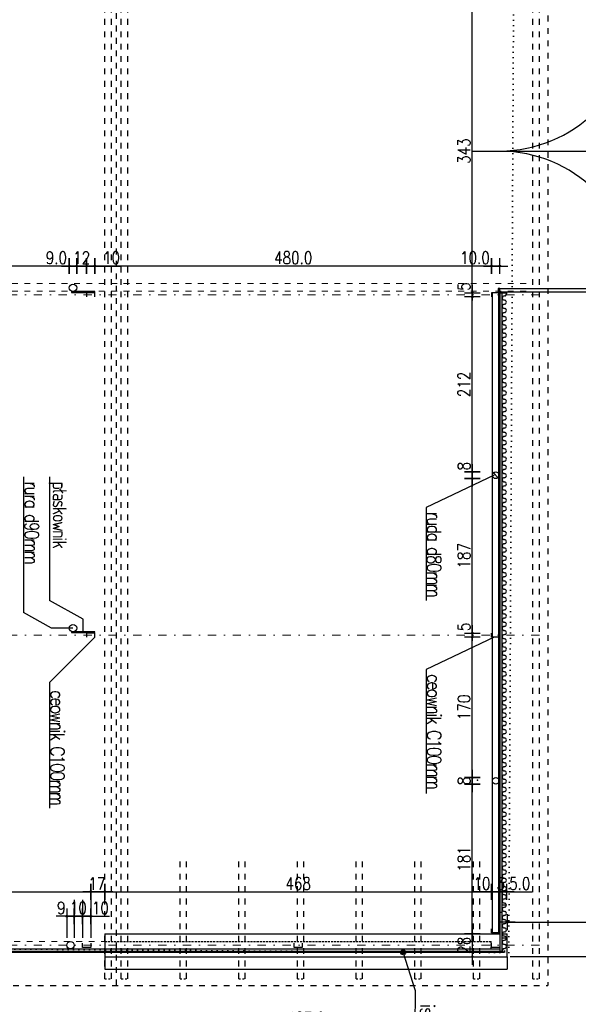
# Model space of a CAD drawing. Header units: millimetres. Extents: x 22865 to 60762, y -18816 to 15611.
# Tile 57 of 256: x 45052 to 45728, y -13444 to -12252. Entities that reach past the tile are written whole.
import ezdxf

# ---------------------------------------------------------------- set-up
doc = ezdxf.new("R2010")
doc.units = ezdxf.units.MM
for name, pattern in [('1_12', [3, 1, -1, 0, -1]), ('DASHED', [15, 7, -8]), ('DASHED2', [0.375, 0.25, -0.125]), ('DOT', [6.35, 0, -6.35]), ('STRICHPUNKT', [3, 1, -1, 0, -1])]:
    doc.linetypes.add(name, pattern=pattern)
for name, color, linetype in [('OPISY', 6, 'Continuous'), ('osie', 9, 'STRICHPUNKT'), ('sciany murowane', 4, 'Continuous'), ('widokowa', 2, 'Continuous'), ('wyburzenia', 14, 'Continuous'), ('WYMIARY', 6, 'Continuous')]:
    doc.layers.add(name, color=color, linetype=linetype)
doc.styles.add('1-100', font='simplex.shx', dxfattribs={"width": 0.8, "height": 15})
doc.dimstyles.new('1-100', dxfattribs={"dimscale": 0.5, "dimtxt": 100, "dimasz": 1, "dimexe": 0.18, "dimexo": 0.0625, "dimgap": 5, "dimtad": 1, "dimdec": 1, "dimzin": 0, "dimdsep": 46, "dimtxsty": '1-100', "dimblk1": 'K', "dimblk2": 'K', "dimsah": 1, "dimcen": 0.09, "dimse1": 1, "dimse2": 1, "dimadec": 0, "dimazin": 0, "dimtfac": 1, "dimtdec": 1, "dimtofl": 0, "dimtmove": 0, "dimatfit": 3, "dimldrblk": 'K', "dimfxl": 0, "dimtolj": 1, "dimtzin": 0, "dimarcsym": 0})

# ---------------------------------------------------------------- blocks, each defined once
blk = doc.blocks.new('K')
for p, q in [((-19.1, 0), (19.1, 0)), ((0, -19.1), (0, 19.1))]:
    blk.add_line(p, q)
blk.add_circle((0, 0), 2.02)
blk = doc.blocks.new('*D2864')
at = {"layer": 'WYMIARY', "color": 0, "lineweight": -2, "ltscale": 0.2}
blk.add_line((44858.7, -13307.9), (45137.7, -13307.9), dxfattribs=at)
at = {"layer": 'WYMIARY', "color": 0, "linetype": 'ByBlock', "lineweight": -2, "xscale": 0.5, "yscale": 0.5, "zscale": 0.5, "rotation": 180}
blk.add_blockref('K', (44858.2, -13307.9), dxfattribs=at)
at = {"layer": 'WYMIARY', "color": 0, "linetype": 'ByBlock', "lineweight": -2, "xscale": 0.5, "yscale": 0.5, "zscale": 0.5}
blk.add_blockref('K', (45138.2, -13307.9), dxfattribs=at)
at = {"layer": 'WYMIARY', "color": 0, "ltscale": 0.2, "insert": (44998.2, -13297.9), "char_height": 15, "attachment_point": 5, "style": '1-100'}
blk.add_mtext('\\A1;280', dxfattribs=at)
blk = doc.blocks.new('*D2865')
at = {"layer": 'WYMIARY', "color": 0, "lineweight": -2, "ltscale": 0.2}
blk.add_line((45138.7, -13307.9), (45154.7, -13307.9), dxfattribs=at)
at = {"layer": 'WYMIARY', "color": 0, "linetype": 'ByBlock', "lineweight": -2, "xscale": 0.5, "yscale": 0.5, "zscale": 0.5, "rotation": 180}
blk.add_blockref('K', (45138.2, -13307.9), dxfattribs=at)
at = {"layer": 'WYMIARY', "color": 0, "linetype": 'ByBlock', "lineweight": -2, "xscale": 0.5, "yscale": 0.5, "zscale": 0.5}
blk.add_blockref('K', (45155.2, -13307.9), dxfattribs=at)
at = {"layer": 'WYMIARY', "color": 0, "ltscale": 0.2, "insert": (45145.6, -13297.9), "char_height": 15, "attachment_point": 5, "style": '1-100'}
blk.add_mtext('\\A1;17', dxfattribs=at)
blk = doc.blocks.new('*D2866')
at = {"layer": 'WYMIARY', "color": 0, "lineweight": -2, "ltscale": 0.2}
blk.add_line((45155.7, -13307.9), (45622.7, -13307.9), dxfattribs=at)
at = {"layer": 'WYMIARY', "color": 0, "linetype": 'ByBlock', "lineweight": -2, "xscale": 0.5, "yscale": 0.5, "zscale": 0.5, "rotation": 180}
blk.add_blockref('K', (45155.2, -13307.9), dxfattribs=at)
at = {"layer": 'WYMIARY', "color": 0, "linetype": 'ByBlock', "lineweight": -2, "xscale": 0.5, "yscale": 0.5, "zscale": 0.5}
blk.add_blockref('K', (45623.2, -13307.9), dxfattribs=at)
at = {"layer": 'WYMIARY', "color": 0, "ltscale": 0.2, "insert": (45389.2, -13297.9), "char_height": 15, "attachment_point": 5, "style": '1-100'}
blk.add_mtext('\\A1;468', dxfattribs=at)
blk = doc.blocks.new('*D2867')
at = {"layer": 'WYMIARY', "color": 0, "lineweight": -2, "ltscale": 0.2}
for p, q in [((45137.7, -13337.5), (45128.7, -13337.5)), ((45138.2, -13337.5), (45160.8, -13337.5))]:
    blk.add_line(p, q, dxfattribs=at)
at = {"layer": 'WYMIARY', "color": 0, "linetype": 'ByBlock', "lineweight": -2, "xscale": 0.5, "yscale": 0.5, "zscale": 0.5, "rotation": 180}
blk.add_blockref('K', (45128.2, -13337.5), dxfattribs=at)
at = {"layer": 'WYMIARY', "color": 0, "linetype": 'ByBlock', "lineweight": -2, "xscale": 0.5, "yscale": 0.5, "zscale": 0.5}
blk.add_blockref('K', (45138.2, -13337.5), dxfattribs=at)
at = {"layer": 'WYMIARY', "color": 0, "ltscale": 0.2, "insert": (45149.8, -13327.5), "char_height": 15, "attachment_point": 5, "style": '1-100'}
blk.add_mtext('\\A1;10', dxfattribs=at)
blk = doc.blocks.new('*D2868')
at = {"layer": 'WYMIARY', "color": 0, "lineweight": -2, "ltscale": 0.2}
blk.add_line((45127.7, -13337.5), (45118.7, -13337.5), dxfattribs=at)
at = {"layer": 'WYMIARY', "color": 0, "linetype": 'ByBlock', "lineweight": -2, "xscale": 0.5, "yscale": 0.5, "zscale": 0.5, "rotation": 180}
blk.add_blockref('K', (45118.2, -13337.5), dxfattribs=at)
at = {"layer": 'WYMIARY', "color": 0, "linetype": 'ByBlock', "lineweight": -2, "xscale": 0.5, "yscale": 0.5, "zscale": 0.5}
blk.add_blockref('K', (45128.2, -13337.5), dxfattribs=at)
at = {"layer": 'WYMIARY', "color": 0, "ltscale": 0.2, "insert": (45123.2, -13327.5), "char_height": 15, "attachment_point": 5, "style": '1-100'}
blk.add_mtext('\\A1;10', dxfattribs=at)
blk = doc.blocks.new('*D2869')
at = {"layer": 'WYMIARY', "color": 0, "lineweight": -2, "ltscale": 0.2}
for p, q in [((45109.2, -13337.5), (45096.3, -13337.5)), ((45117.7, -13337.5), (45109.7, -13337.5))]:
    blk.add_line(p, q, dxfattribs=at)
at = {"layer": 'WYMIARY', "color": 0, "linetype": 'ByBlock', "lineweight": -2, "xscale": 0.5, "yscale": 0.5, "zscale": 0.5, "rotation": 180}
blk.add_blockref('K', (45109.2, -13337.5), dxfattribs=at)
at = {"layer": 'WYMIARY', "color": 0, "linetype": 'ByBlock', "lineweight": -2, "xscale": 0.5, "yscale": 0.5, "zscale": 0.5}
blk.add_blockref('K', (45118.2, -13337.5), dxfattribs=at)
at = {"layer": 'WYMIARY', "color": 0, "ltscale": 0.2, "insert": (45102.5, -13327.5), "char_height": 15, "attachment_point": 5, "style": '1-100'}
blk.add_mtext('\\A1;9', dxfattribs=at)
blk = doc.blocks.new('*D2870')
at = {"layer": 'WYMIARY', "color": 0, "lineweight": -2, "ltscale": 0.2}
blk.add_line((45599.9, -13359.1), (45599.9, -13386.1), dxfattribs=at)
at = {"layer": 'WYMIARY', "color": 0, "linetype": 'ByBlock', "lineweight": -2, "xscale": 0.5, "yscale": 0.5, "zscale": 0.5}
for p, rotation in [((45599.9, -13358.6), 90), ((45599.9, -13386.6), 270)]:
    blk.add_blockref('K', p, dxfattribs=dict(at, rotation=rotation))
at = {"layer": 'WYMIARY', "color": 0, "ltscale": 0.2, "insert": (45589.9, -13372.6), "char_height": 15, "attachment_point": 5, "rotation": 90, "style": '1-100'}
blk.add_mtext('\\A1;28', dxfattribs=at)
blk = doc.blocks.new('*D2871')
at = {"layer": 'WYMIARY', "color": 0, "lineweight": -2, "ltscale": 0.2}
blk.add_line((45599.9, -13358.1), (45599.9, -13178.1), dxfattribs=at)
at = {"layer": 'WYMIARY', "color": 0, "linetype": 'ByBlock', "lineweight": -2, "xscale": 0.5, "yscale": 0.5, "zscale": 0.5}
for p, rotation in [((45599.9, -13177.6), 90), ((45599.9, -13358.6), 270)]:
    blk.add_blockref('K', p, dxfattribs=dict(at, rotation=rotation))
at = {"layer": 'WYMIARY', "color": 0, "ltscale": 0.2, "insert": (45589.9, -13268.1), "char_height": 15, "attachment_point": 5, "rotation": 90, "style": '1-100'}
blk.add_mtext('\\A1;181', dxfattribs=at)
blk = doc.blocks.new('*D2872')
at = {"layer": 'WYMIARY', "color": 0, "lineweight": -2, "ltscale": 0.2}
blk.add_line((45599.9, -13177.1), (45599.9, -13170.1), dxfattribs=at)
at = {"layer": 'WYMIARY', "color": 0, "linetype": 'ByBlock', "lineweight": -2, "xscale": 0.5, "yscale": 0.5, "zscale": 0.5}
for p, rotation in [((45599.9, -13169.6), 90), ((45599.9, -13177.6), 270)]:
    blk.add_blockref('K', p, dxfattribs=dict(at, rotation=rotation))
at = {"layer": 'WYMIARY', "color": 0, "ltscale": 0.2, "insert": (45589.9, -13173.6), "char_height": 15, "attachment_point": 5, "rotation": 90, "style": '1-100'}
blk.add_mtext('\\A1;8', dxfattribs=at)
blk = doc.blocks.new('*D2873')
at = {"layer": 'WYMIARY', "color": 0, "lineweight": -2, "ltscale": 0.2}
blk.add_line((45599.9, -13169.1), (45599.9, -13000.1), dxfattribs=at)
at = {"layer": 'WYMIARY', "color": 0, "linetype": 'ByBlock', "lineweight": -2, "xscale": 0.5, "yscale": 0.5, "zscale": 0.5}
for p, rotation in [((45599.9, -12999.6), 90), ((45599.9, -13169.6), 270)]:
    blk.add_blockref('K', p, dxfattribs=dict(at, rotation=rotation))
at = {"layer": 'WYMIARY', "color": 0, "ltscale": 0.2, "insert": (45589.9, -13084.6), "char_height": 15, "attachment_point": 5, "rotation": 90, "style": '1-100'}
blk.add_mtext('\\A1;170', dxfattribs=at)
blk = doc.blocks.new('*D2874')
at = {"layer": 'WYMIARY', "color": 0, "lineweight": -2, "ltscale": 0.2}
for p, q in [((45599.9, -12994.1), (45599.9, -12980.6)), ((45599.9, -13000.1), (45599.9, -13000.6))]:
    blk.add_line(p, q, dxfattribs=at)
at = {"layer": 'WYMIARY', "color": 0, "linetype": 'ByBlock', "lineweight": -2, "xscale": 0.5, "yscale": 0.5, "zscale": 0.5}
for p, rotation in [((45599.9, -12994.6), 270), ((45599.9, -12999.6), 90)]:
    blk.add_blockref('K', p, dxfattribs=dict(at, rotation=rotation))
at = {"layer": 'WYMIARY', "color": 0, "ltscale": 0.2, "insert": (45589.9, -12987.1), "char_height": 15, "attachment_point": 5, "rotation": 90, "style": '1-100'}
blk.add_mtext('\\A1;5', dxfattribs=at)
blk = doc.blocks.new('*D2875')
at = {"layer": 'WYMIARY', "color": 0, "lineweight": -2, "ltscale": 0.2}
blk.add_line((45599.9, -12994.1), (45599.9, -12808.1), dxfattribs=at)
at = {"layer": 'WYMIARY', "color": 0, "linetype": 'ByBlock', "lineweight": -2, "xscale": 0.5, "yscale": 0.5, "zscale": 0.5}
for p, rotation in [((45599.9, -12807.6), 90), ((45599.9, -12994.6), 270)]:
    blk.add_blockref('K', p, dxfattribs=dict(at, rotation=rotation))
at = {"layer": 'WYMIARY', "color": 0, "ltscale": 0.2, "insert": (45589.9, -12901.1), "char_height": 15, "attachment_point": 5, "rotation": 90, "style": '1-100'}
blk.add_mtext('\\A1;187', dxfattribs=at)
blk = doc.blocks.new('*D2876')
at = {"layer": 'WYMIARY', "color": 0, "lineweight": -2, "ltscale": 0.2}
for p, q in [((45599.9, -12799.6), (45599.9, -12786.1)), ((45599.9, -12807.1), (45599.9, -12800.1))]:
    blk.add_line(p, q, dxfattribs=at)
at = {"layer": 'WYMIARY', "color": 0, "linetype": 'ByBlock', "lineweight": -2, "xscale": 0.5, "yscale": 0.5, "zscale": 0.5}
for p, rotation in [((45599.9, -12799.6), 90), ((45599.9, -12807.6), 270)]:
    blk.add_blockref('K', p, dxfattribs=dict(at, rotation=rotation))
at = {"layer": 'WYMIARY', "color": 0, "ltscale": 0.2, "insert": (45589.9, -12792.6), "char_height": 15, "attachment_point": 5, "rotation": 90, "style": '1-100'}
blk.add_mtext('\\A1;8', dxfattribs=at)
blk = doc.blocks.new('*D2877')
at = {"layer": 'WYMIARY', "color": 0, "lineweight": -2, "ltscale": 0.2}
blk.add_line((45599.9, -12799.1), (45599.9, -12588.1), dxfattribs=at)
at = {"layer": 'WYMIARY', "color": 0, "linetype": 'ByBlock', "lineweight": -2, "xscale": 0.5, "yscale": 0.5, "zscale": 0.5}
for p, rotation in [((45599.9, -12587.6), 90), ((45599.9, -12799.6), 270)]:
    blk.add_blockref('K', p, dxfattribs=dict(at, rotation=rotation))
at = {"layer": 'WYMIARY', "color": 0, "ltscale": 0.2, "insert": (45589.9, -12693.6), "char_height": 15, "attachment_point": 5, "rotation": 90, "style": '1-100'}
blk.add_mtext('\\A1;212', dxfattribs=at)
blk = doc.blocks.new('*D2878')
at = {"layer": 'WYMIARY', "color": 0, "lineweight": -2, "ltscale": 0.2}
for p, q in [((45599.9, -12582.1), (45599.9, -12568.6)), ((45599.9, -12588.1), (45599.9, -12588.6))]:
    blk.add_line(p, q, dxfattribs=at)
at = {"layer": 'WYMIARY', "color": 0, "linetype": 'ByBlock', "lineweight": -2, "xscale": 0.5, "yscale": 0.5, "zscale": 0.5}
for p, rotation in [((45599.9, -12582.6), 270), ((45599.9, -12587.6), 90)]:
    blk.add_blockref('K', p, dxfattribs=dict(at, rotation=rotation))
at = {"layer": 'WYMIARY', "color": 0, "ltscale": 0.2, "insert": (45589.9, -12575.1), "char_height": 15, "attachment_point": 5, "rotation": 90, "style": '1-100'}
blk.add_mtext('\\A1;5', dxfattribs=at)
blk = doc.blocks.new('*D2879')
at = {"layer": 'WYMIARY', "color": 0, "lineweight": -2, "ltscale": 0.2}
blk.add_line((45599.9, -12582.1), (45599.9, -12240.1), dxfattribs=at)
at = {"layer": 'WYMIARY', "color": 0, "linetype": 'ByBlock', "lineweight": -2, "xscale": 0.5, "yscale": 0.5, "zscale": 0.5}
for p, rotation in [((45599.9, -12239.6), 90), ((45599.9, -12582.6), 270)]:
    blk.add_blockref('K', p, dxfattribs=dict(at, rotation=rotation))
at = {"layer": 'WYMIARY', "color": 0, "ltscale": 0.2, "insert": (45589.9, -12411.1), "char_height": 15, "attachment_point": 5, "rotation": 90, "style": '1-100'}
blk.add_mtext('\\A1;343', dxfattribs=at)
blk = doc.blocks.new('*D2888')
at = {"layer": 'WYMIARY', "color": 0, "lineweight": -2, "ltscale": 0.2}
for p, q in [((45623.2, -12550.3), (45583.4, -12550.3)), ((45632.7, -12550.3), (45623.7, -12550.3))]:
    blk.add_line(p, q, dxfattribs=at)
at = {"layer": 'WYMIARY', "color": 0, "linetype": 'ByBlock', "lineweight": -2, "xscale": 0.5, "yscale": 0.5, "zscale": 0.5, "rotation": 180}
blk.add_blockref('K', (45623.2, -12550.3), dxfattribs=at)
at = {"layer": 'WYMIARY', "color": 0, "linetype": 'ByBlock', "lineweight": -2, "xscale": 0.5, "yscale": 0.5, "zscale": 0.5}
blk.add_blockref('K', (45633.2, -12550.3), dxfattribs=at)
at = {"layer": 'WYMIARY', "color": 0, "ltscale": 0.2, "insert": (45603.1, -12540.3), "char_height": 15, "attachment_point": 5, "style": '1-100'}
blk.add_mtext('\\A1;10.0', dxfattribs=at)
blk = doc.blocks.new('*D2889')
at = {"layer": 'WYMIARY', "color": 0, "lineweight": -2, "ltscale": 0.2}
blk.add_line((45622.7, -12550.3), (45143.7, -12550.3), dxfattribs=at)
at = {"layer": 'WYMIARY', "color": 0, "linetype": 'ByBlock', "lineweight": -2, "xscale": 0.5, "yscale": 0.5, "zscale": 0.5, "rotation": 180}
blk.add_blockref('K', (45143.2, -12550.3), dxfattribs=at)
at = {"layer": 'WYMIARY', "color": 0, "linetype": 'ByBlock', "lineweight": -2, "xscale": 0.5, "yscale": 0.5, "zscale": 0.5}
blk.add_blockref('K', (45623.2, -12550.3), dxfattribs=at)
at = {"layer": 'WYMIARY', "color": 0, "ltscale": 0.2, "insert": (45383.2, -12540.3), "char_height": 15, "attachment_point": 5, "style": '1-100'}
blk.add_mtext('\\A1;480.0', dxfattribs=at)
blk = doc.blocks.new('*D2890')
at = {"layer": 'WYMIARY', "color": 0, "lineweight": -2, "ltscale": 0.2}
for p, q in [((45142.7, -12550.3), (45133.7, -12550.3)), ((45143.2, -12550.3), (45174.4, -12550.3))]:
    blk.add_line(p, q, dxfattribs=at)
at = {"layer": 'WYMIARY', "color": 0, "linetype": 'ByBlock', "lineweight": -2, "xscale": 0.5, "yscale": 0.5, "zscale": 0.5, "rotation": 180}
blk.add_blockref('K', (45133.2, -12550.3), dxfattribs=at)
at = {"layer": 'WYMIARY', "color": 0, "linetype": 'ByBlock', "lineweight": -2, "xscale": 0.5, "yscale": 0.5, "zscale": 0.5}
blk.add_blockref('K', (45143.2, -12550.3), dxfattribs=at)
at = {"layer": 'WYMIARY', "color": 0, "ltscale": 0.2, "insert": (45163.3, -12540.3), "char_height": 15, "attachment_point": 5, "style": '1-100'}
blk.add_mtext('\\A1;10', dxfattribs=at)
blk = doc.blocks.new('*D2891')
at = {"layer": 'WYMIARY', "color": 0, "lineweight": -2, "ltscale": 0.2}
blk.add_line((45132.7, -12550.3), (45121.7, -12550.3), dxfattribs=at)
at = {"layer": 'WYMIARY', "color": 0, "linetype": 'ByBlock', "lineweight": -2, "xscale": 0.5, "yscale": 0.5, "zscale": 0.5, "rotation": 180}
blk.add_blockref('K', (45121.2, -12550.3), dxfattribs=at)
at = {"layer": 'WYMIARY', "color": 0, "linetype": 'ByBlock', "lineweight": -2, "xscale": 0.5, "yscale": 0.5, "zscale": 0.5}
blk.add_blockref('K', (45133.2, -12550.3), dxfattribs=at)
at = {"layer": 'WYMIARY', "color": 0, "ltscale": 0.2, "insert": (45127.2, -12540.3), "char_height": 15, "attachment_point": 5, "style": '1-100'}
blk.add_mtext('\\A1;12', dxfattribs=at)
blk = doc.blocks.new('*D2892')
at = {"layer": 'WYMIARY', "color": 0, "lineweight": -2, "ltscale": 0.2}
for p, q in [((45112.2, -12550.3), (45081.6, -12550.3)), ((45120.7, -12550.3), (45112.7, -12550.3))]:
    blk.add_line(p, q, dxfattribs=at)
at = {"layer": 'WYMIARY', "color": 0, "linetype": 'ByBlock', "lineweight": -2, "xscale": 0.5, "yscale": 0.5, "zscale": 0.5, "rotation": 180}
blk.add_blockref('K', (45112.2, -12550.3), dxfattribs=at)
at = {"layer": 'WYMIARY', "color": 0, "linetype": 'ByBlock', "lineweight": -2, "xscale": 0.5, "yscale": 0.5, "zscale": 0.5}
blk.add_blockref('K', (45121.2, -12550.3), dxfattribs=at)
at = {"layer": 'WYMIARY', "color": 0, "ltscale": 0.2, "insert": (45096.6, -12540.3), "char_height": 15, "attachment_point": 5, "style": '1-100'}
blk.add_mtext('\\A1;9.0', dxfattribs=at)
blk = doc.blocks.new('*D2893')
at = {"layer": 'WYMIARY', "color": 0, "lineweight": -2, "ltscale": 0.2}
blk.add_line((45111.7, -12550.3), (44832.7, -12550.3), dxfattribs=at)
at = {"layer": 'WYMIARY', "color": 0, "linetype": 'ByBlock', "lineweight": -2, "xscale": 0.5, "yscale": 0.5, "zscale": 0.5, "rotation": 180}
blk.add_blockref('K', (44832.2, -12550.3), dxfattribs=at)
at = {"layer": 'WYMIARY', "color": 0, "linetype": 'ByBlock', "lineweight": -2, "xscale": 0.5, "yscale": 0.5, "zscale": 0.5}
blk.add_blockref('K', (45112.2, -12550.3), dxfattribs=at)
at = {"layer": 'WYMIARY', "color": 0, "ltscale": 0.2, "insert": (44972.2, -12540.3), "char_height": 15, "attachment_point": 5, "style": '1-100'}
blk.add_mtext('\\A1;280.0', dxfattribs=at)
blk = doc.blocks.new('*D2903')
at = {"layer": 'WYMIARY', "color": 0, "lineweight": -2, "ltscale": 0.2}
blk.add_line((45641.7, -13510.5), (44489.7, -13510.5), dxfattribs=at)
at = {"layer": 'WYMIARY', "color": 0, "linetype": 'ByBlock', "lineweight": -2, "xscale": 0.5, "yscale": 0.5, "zscale": 0.5, "rotation": 180}
blk.add_blockref('K', (44489.2, -13510.5), dxfattribs=at)
at = {"layer": 'WYMIARY', "color": 0, "linetype": 'ByBlock', "lineweight": -2, "xscale": 0.5, "yscale": 0.5, "zscale": 0.5}
blk.add_blockref('K', (45642.2, -13510.5), dxfattribs=at)
at = {"layer": 'WYMIARY', "color": 0, "ltscale": 0.2, "insert": (45065.7, -13500.5), "char_height": 15, "attachment_point": 5, "style": '1-100'}
blk.add_mtext('\\A1;1153.0', dxfattribs=at)
blk = doc.blocks.new('*D2910')
at = {"layer": 'WYMIARY', "color": 0, "lineweight": -2, "ltscale": 0.2}
blk.add_line((45880.5, -13386.1), (45880.5, -11027.6), dxfattribs=at)
at = {"layer": 'WYMIARY', "color": 0, "linetype": 'ByBlock', "lineweight": -2, "xscale": 0.5, "yscale": 0.5, "zscale": 0.5}
for p, rotation in [((45880.5, -11027.1), 90), ((45880.5, -13386.6), 270)]:
    blk.add_blockref('K', p, dxfattribs=dict(at, rotation=rotation))
at = {"layer": 'WYMIARY', "color": 0, "ltscale": 0.2, "insert": (45870.5, -12206.9), "char_height": 15, "attachment_point": 5, "rotation": 90, "style": '1-100'}
blk.add_mtext('\\A1;2359.5', dxfattribs=at)
blk = doc.blocks.new('*D2911')
at = {"layer": 'WYMIARY', "color": 0, "lineweight": -2, "ltscale": 0.2}
for p, q in [((45880.5, -13387.1), (45880.5, -13401.1)), ((45880.5, -13401.6), (45880.5, -13441.4))]:
    blk.add_line(p, q, dxfattribs=at)
at = {"layer": 'WYMIARY', "color": 0, "linetype": 'ByBlock', "lineweight": -2, "xscale": 0.5, "yscale": 0.5, "zscale": 0.5}
for p, rotation in [((45880.5, -13386.6), 90), ((45880.5, -13401.6), 270)]:
    blk.add_blockref('K', p, dxfattribs=dict(at, rotation=rotation))
at = {"layer": 'WYMIARY', "color": 0, "ltscale": 0.2, "insert": (45870.5, -13421.8), "char_height": 15, "attachment_point": 5, "rotation": 90, "style": '1-100'}
blk.add_mtext('\\A1;15.0', dxfattribs=at)
blk = doc.blocks.new('*D2912')
at = {"layer": 'WYMIARY', "color": 0, "lineweight": -2, "ltscale": 0.2}
for p, q in [((45623.2, -13307.9), (45600.6, -13307.9)), ((45623.7, -13307.9), (45632.7, -13307.9))]:
    blk.add_line(p, q, dxfattribs=at)
at = {"layer": 'WYMIARY', "color": 0, "linetype": 'ByBlock', "lineweight": -2, "xscale": 0.5, "yscale": 0.5, "zscale": 0.5, "rotation": 180}
blk.add_blockref('K', (45623.2, -13307.9), dxfattribs=at)
at = {"layer": 'WYMIARY', "color": 0, "linetype": 'ByBlock', "lineweight": -2, "xscale": 0.5, "yscale": 0.5, "zscale": 0.5}
blk.add_blockref('K', (45633.2, -13307.9), dxfattribs=at)
at = {"layer": 'WYMIARY', "color": 0, "ltscale": 0.2, "insert": (45611.6, -13297.9), "char_height": 15, "attachment_point": 5, "style": '1-100'}
blk.add_mtext('\\A1;10', dxfattribs=at)
blk = doc.blocks.new('*D2913')
at = {"layer": 'WYMIARY', "color": 0, "lineweight": -2, "ltscale": 0.2}
for p, q in [((45632.7, -13307.9), (45632.2, -13307.9)), ((45636.7, -13307.9), (45637.2, -13307.9))]:
    blk.add_line(p, q, dxfattribs=at)
at = {"layer": 'WYMIARY', "color": 0, "linetype": 'ByBlock', "lineweight": -2, "xscale": 0.5, "yscale": 0.5, "zscale": 0.5}
blk.add_blockref('K', (45633.2, -13307.9), dxfattribs=at)
at = {"layer": 'WYMIARY', "color": 0, "linetype": 'ByBlock', "lineweight": -2, "xscale": 0.5, "yscale": 0.5, "zscale": 0.5, "rotation": 180}
blk.add_blockref('K', (45636.2, -13307.9), dxfattribs=at)
at = {"layer": 'WYMIARY', "color": 0, "ltscale": 0.2, "insert": (45634.2, -13297.9), "char_height": 15, "attachment_point": 5, "style": '1-100'}
blk.add_mtext('\\A1;3', dxfattribs=at)
blk = doc.blocks.new('*D2914')
at = {"layer": 'WYMIARY', "color": 0, "lineweight": -2, "ltscale": 0.2}
for p, q in [((45635.7, -13307.9), (45635.2, -13307.9)), ((45641.7, -13307.9), (45672.3, -13307.9))]:
    blk.add_line(p, q, dxfattribs=at)
at = {"layer": 'WYMIARY', "color": 0, "linetype": 'ByBlock', "lineweight": -2, "xscale": 0.5, "yscale": 0.5, "zscale": 0.5}
blk.add_blockref('K', (45636.2, -13307.9), dxfattribs=at)
at = {"layer": 'WYMIARY', "color": 0, "linetype": 'ByBlock', "lineweight": -2, "xscale": 0.5, "yscale": 0.5, "zscale": 0.5, "rotation": 180}
blk.add_blockref('K', (45641.2, -13307.9), dxfattribs=at)
at = {"layer": 'WYMIARY', "color": 0, "ltscale": 0.2, "insert": (45657.3, -13297.9), "char_height": 15, "attachment_point": 5, "style": '1-100'}
blk.add_mtext('\\A1;5.0', dxfattribs=at)
blk = doc.blocks.new('*D2918')
at = {"layer": 'WYMIARY', "color": 0, "lineweight": -2, "ltscale": 0.2}
blk.add_line((45850.3, -12240.1), (45850.3, -12582.1), dxfattribs=at)
at = {"layer": 'WYMIARY', "color": 0, "linetype": 'ByBlock', "lineweight": -2, "xscale": 0.5, "yscale": 0.5, "zscale": 0.5}
for p, rotation in [((45850.3, -12239.6), 90), ((45850.3, -12582.6), 270)]:
    blk.add_blockref('K', p, dxfattribs=dict(at, rotation=rotation))
at = {"layer": 'WYMIARY', "color": 0, "ltscale": 0.2, "insert": (45840.3, -12411.1), "char_height": 15, "attachment_point": 5, "rotation": 90, "style": '1-100'}
blk.add_mtext('\\A1;343.0', dxfattribs=at)
blk = doc.blocks.new('*D2920')
at = {"layer": 'WYMIARY', "color": 0, "lineweight": -2, "ltscale": 0.2}
blk.add_line((45642.7, -13344.7), (46402.8, -13344.7), dxfattribs=at)
at = {"layer": 'WYMIARY', "color": 0, "linetype": 'ByBlock', "lineweight": -2, "xscale": 0.5, "yscale": 0.5, "zscale": 0.5, "rotation": 180}
blk.add_blockref('K', (45642.2, -13344.7), dxfattribs=at)
at = {"layer": 'WYMIARY', "color": 0, "linetype": 'ByBlock', "lineweight": -2, "xscale": 0.5, "yscale": 0.5, "zscale": 0.5}
blk.add_blockref('K', (46403.3, -13344.7), dxfattribs=at)
at = {"layer": 'WYMIARY', "color": 0, "ltscale": 0.2, "insert": (46022.7, -13334.7), "char_height": 15, "attachment_point": 5, "style": '1-100'}
blk.add_mtext('\\A1;761', dxfattribs=at)
blk = doc.blocks.new('*D2921')
at = {"layer": 'WYMIARY', "color": 0, "lineweight": -2, "ltscale": 0.2}
blk.add_line((45641.7, -13471.2), (45155.7, -13471.2), dxfattribs=at)
at = {"layer": 'WYMIARY', "color": 0, "linetype": 'ByBlock', "lineweight": -2, "xscale": 0.5, "yscale": 0.5, "zscale": 0.5, "rotation": 180}
blk.add_blockref('K', (45155.2, -13471.2), dxfattribs=at)
at = {"layer": 'WYMIARY', "color": 0, "linetype": 'ByBlock', "lineweight": -2, "xscale": 0.5, "yscale": 0.5, "zscale": 0.5}
blk.add_blockref('K', (45642.2, -13471.2), dxfattribs=at)
at = {"layer": 'WYMIARY', "color": 0, "ltscale": 0.2, "insert": (45398.7, -13461.2), "char_height": 15, "attachment_point": 5, "style": '1-100'}
blk.add_mtext('\\A1;487.0', dxfattribs=at)
blk = doc.blocks.new('*D2922')
at = {"layer": 'WYMIARY', "color": 0, "lineweight": -2, "ltscale": 0.2}
blk.add_line((45154.7, -13471.2), (44489.7, -13471.2), dxfattribs=at)
at = {"layer": 'WYMIARY', "color": 0, "linetype": 'ByBlock', "lineweight": -2, "xscale": 0.5, "yscale": 0.5, "zscale": 0.5, "rotation": 180}
blk.add_blockref('K', (44489.2, -13471.2), dxfattribs=at)
at = {"layer": 'WYMIARY', "color": 0, "linetype": 'ByBlock', "lineweight": -2, "xscale": 0.5, "yscale": 0.5, "zscale": 0.5}
blk.add_blockref('K', (45155.2, -13471.2), dxfattribs=at)
at = {"layer": 'WYMIARY', "color": 0, "ltscale": 0.2, "insert": (44822.2, -13461.2), "char_height": 15, "attachment_point": 5, "style": '1-100'}
blk.add_mtext('\\A1;666.0', dxfattribs=at)

msp = doc.modelspace()

# ---------------------------------------------------------------- hatches: boundary and pattern name
at = {"layer": 'wyburzenia', "transparency": 33554687}
h = msp.add_hatch(color=256, dxfattribs=at)
h.dxf.hatch_style = 1
h.paths.add_polyline_path([(45516.33, -13381.1), (45516.33, -13378.1, 1), (45516.33, -13384.1)])
h = msp.add_hatch(color=256, dxfattribs=at)
h.dxf.hatch_style = 1
h.paths.add_polyline_path([(45518.7, -13382.94, 0.6240304), (45516.33, -13378.1), (45516.33, -13381.1)])
h = msp.add_hatch(color=256, dxfattribs=at)
h.dxf.hatch_style = 1
h.paths.add_polyline_path([(45516.33, -13384.1, 0.231504), (45518.7, -13382.94), (45516.33, -13381.1)])

# ---------------------------------------------------------------- linework, layer by layer
at = {"layer": 'osie', "color": 251, "linetype": 'DASHED', "lineweight": 15}
for p, q in [((45664.96, -12571.62), (44489.19, -12571.62)), ((45664.96, -12580.62), (44489.19, -12580.62)), ((44550.69, -13368.15), (45155.19, -13368.15))]:
    msp.add_line(p, q, dxfattribs=at)
at = {"layer": 'osie', "linetype": '1_12', "lineweight": 15, "ltscale": 10}
for p, q in [((45681.19, -12585.15), (44489.19, -12585.15)), ((45681.19, -12997.15), (44489.19, -12997.15)), ((45681.19, -13372.65), (44489.19, -13372.65))]:
    msp.add_line(p, q, dxfattribs=at)
at = {"layer": 'sciany murowane', "color": 2, "ltscale": 0.2}
for p, q in [((45155.19, -13358.65), (45633.69, -13358.65)), ((45155.19, -13358.65), (45155.19, -13377.15)), ((45636.19, -13358.65), (45642.19, -13358.65)), ((45155.19, -13381.15), (45155.19, -13386.65)), ((45155.19, -13386.65), (45642.19, -13386.65))]:
    msp.add_line(p, q, dxfattribs=at)
at = {"layer": 'widokowa', "color": 1, "linetype": 'DASHED'}
for p, q in [((45169.19, -13421.15), (45169.19, -11002.15)), ((45691.19, -11002.15), (45691.19, -13421.15)), ((44489.19, -13421.15), (45691.19, -13421.15))]:
    msp.add_line(p, q, dxfattribs=at)
at = {"layer": 'widokowa', "color": 250, "linetype": 'DASHED'}
for p, q in [((45155.19, -13413.15), (45155.19, -11010.15)), ((45163.19, -13413.15), (45163.19, -11010.15)), ((45175.19, -13413.15), (45175.19, -11010.15)), ((45183.19, -13413.15), (45183.19, -11010.15)), ((45673.19, -13413.15), (45673.19, -11010.15)), ((45681.19, -13413.15), (45681.19, -11010.15)), ((45246.19, -13413.15), (45246.19, -13271.15)), ((45254.19, -13413.15), (45254.19, -13271.15)), ((45317.19, -13413.15), (45317.19, -13271.15)), ((45325.19, -13413.15), (45325.19, -13271.15)), ((45388.19, -13413.15), (45388.19, -13271.15)), ((45396.19, -13413.15), (45396.19, -13271.15)), ((45459.19, -13413.15), (45459.19, -13271.15)), ((45467.19, -13413.15), (45467.19, -13271.15)), ((45530.19, -13413.15), (45530.19, -13271.15)), ((45538.19, -13413.15), (45538.19, -13271.15)), ((45601.19, -13413.15), (45601.19, -13271.15)), ((45609.19, -13413.15), (45609.19, -13271.15))]:
    msp.add_line(p, q, dxfattribs=at)
at = {"layer": 'widokowa', "color": 9, "ltscale": 0.2}
for p, q in [((45624.19, -13357.65), (45624.19, -12582.65)), ((45632.19, -13357.65), (45632.19, -12582.65))]:
    msp.add_line(p, q, dxfattribs=at)
at = {"layer": 'widokowa', "color": 2, "ltscale": 0.2}
for p, q in [((45633.69, -13379.65), (45633.69, -12582.65)), ((45636.19, -13379.65), (45636.19, -12582.65)), ((45633.69, -13332.74), (45636.19, -13332.74)), ((45642.19, -13386.65), (45642.19, -13358.65)), ((44489.19, -13377.15), (45633.69, -13377.15)), ((44489.19, -13379.65), (45636.19, -13379.65))]:
    msp.add_line(p, q, dxfattribs=at)
at = {"layer": 'widokowa', "color": 1, "ltscale": 0.2}
for p, q in [((45633.69, -12582.65), (45641.69, -12582.65)), ((45641.19, -12584.07), (45641.69, -12584.07)), ((45641.69, -12584.07), (45641.69, -12582.65)), ((44489.19, -13381.15), (45638.69, -13381.15)), ((45638.69, -13379.07), (45638.69, -13381.15))]:
    msp.add_line(p, q, dxfattribs=at)
at = {"layer": 'widokowa', "color": 9, "linetype": 'DASHED2', "ltscale": 10}
for p in [(45155.19, -13368.15), (45622.69, -13377.15)]:
    msp.add_line(p, (45622.69, -13368.15), dxfattribs=at)
at = {"layer": 'widokowa', "color": 251, "ltscale": 0.2}
for p, q in [((45155.19, -13386.65), (45155.19, -13401.65)), ((45642.19, -13386.65), (45642.19, -13401.65)), ((45155.19, -13401.65), (45642.19, -13401.65))]:
    msp.add_line(p, q, dxfattribs=at)
at = {"layer": 'widokowa', "color": 250, "linetype": 'DASHED', "ltscale": 0.3}
for p, q in [((45155.19, -13413.15), (45163.19, -13413.15)), ((45175.19, -13413.15), (45183.19, -13413.15)), ((45246.19, -13413.15), (45254.19, -13413.15)), ((45317.19, -13413.15), (45325.19, -13413.15)), ((45388.19, -13413.15), (45396.19, -13413.15)), ((45459.19, -13413.15), (45467.19, -13413.15)), ((45530.19, -13413.15), (45538.19, -13413.15)), ((45601.19, -13413.15), (45609.19, -13413.15)), ((45673.19, -13413.15), (45681.19, -13413.15))]:
    msp.add_line(p, q, dxfattribs=at)
at = {"layer": 'widokowa', "color": 251, "ltscale": 0.2}
for centre, start, end in [((45638.69, -12589.07), 90, 270), ((45638.69, -12584.07), 270, 34.62613), ((45638.69, -12599.07), 90, 270), ((45638.69, -12594.07), 270, 90), ((45638.69, -12609.07), 90, 270), ((45638.69, -12604.07), 270, 90), ((45638.69, -12614.07), 270, 90), ((45638.69, -12619.07), 90, 270), ((45638.69, -12624.07), 270, 90), ((45638.69, -12629.07), 90, 270), ((45638.69, -12634.07), 270, 90), ((45638.69, -12639.07), 90, 270), ((45638.69, -12649.07), 90, 270), ((45638.69, -12644.07), 270, 90), ((45638.69, -12659.07), 90, 270), ((45638.69, -12654.07), 270, 90), ((45638.69, -12669.07), 90, 270), ((45638.69, -12664.07), 270, 90), ((45638.69, -12674.07), 270, 90), ((45638.69, -12679.07), 90, 270), ((45638.69, -12684.07), 270, 90), ((45638.69, -12689.07), 90, 270), ((45638.69, -12694.07), 270, 90), ((45638.69, -12699.07), 90, 270), ((45638.69, -12709.07), 90, 270), ((45638.69, -12704.07), 270, 90), ((45638.69, -12719.07), 90, 270), ((45638.69, -12714.07), 270, 90), ((45638.69, -12729.07), 90, 270), ((45638.69, -12724.07), 270, 90), ((45638.69, -12739.07), 90, 270), ((45638.69, -12734.07), 270, 90), ((45638.69, -12744.07), 270, 90), ((45638.69, -12749.07), 90, 270), ((45638.69, -12754.07), 270, 90), ((45638.69, -12759.07), 90, 270), ((45638.69, -12769.07), 90, 270), ((45638.69, -12764.07), 270, 90), ((45638.69, -12779.07), 90, 270), ((45638.69, -12774.07), 270, 90), ((45638.69, -12789.07), 90, 270), ((45638.69, -12784.07), 270, 90), ((45638.69, -12799.07), 90, 270), ((45638.69, -12794.07), 270, 90), ((45638.69, -12804.07), 270, 90), ((45638.69, -12809.07), 90, 270), ((45638.69, -12814.07), 270, 90), ((45638.69, -12819.07), 90, 270), ((45638.69, -12829.07), 90, 270), ((45638.69, -12824.07), 270, 90), ((45638.69, -12839.07), 90, 270), ((45638.69, -12834.07), 270, 90), ((45638.69, -12849.07), 90, 270), ((45638.69, -12844.07), 270, 90), ((45638.69, -12859.07), 90, 270), ((45638.69, -12854.07), 270, 90), ((45638.69, -12864.07), 270, 90), ((45638.69, -12869.07), 90, 270), ((45638.69, -12874.07), 270, 90), ((45638.69, -12879.07), 90, 270), ((45638.69, -12884.07), 270, 90), ((45638.69, -12889.07), 90, 270), ((45638.69, -12899.07), 90, 270), ((45638.69, -12894.07), 270, 90), ((45638.69, -12909.07), 90, 270), ((45638.69, -12904.07), 270, 90), ((45638.69, -12919.07), 90, 270), ((45638.69, -12914.07), 270, 90), ((45638.69, -12924.07), 270, 90), ((45638.69, -12929.07), 90, 270), ((45638.69, -12934.07), 270, 90), ((45638.69, -12939.07), 90, 270), ((45638.69, -12944.07), 270, 90), ((45638.69, -12949.07), 90, 270), ((45638.69, -12959.07), 90, 270), ((45638.69, -12954.07), 270, 90), ((45638.69, -12969.07), 90, 270), ((45638.69, -12964.07), 270, 90), ((45638.69, -12979.07), 90, 270), ((45638.69, -12974.07), 270, 90), ((45638.69, -12984.07), 270, 90), ((45638.69, -12989.07), 90, 270), ((45638.69, -12994.07), 270, 90), ((45638.69, -12999.07), 90, 270), ((45638.69, -13004.07), 270, 90), ((45638.69, -13009.07), 90, 270), ((45638.69, -13019.07), 90, 270), ((45638.69, -13014.07), 270, 90), ((45638.69, -13029.07), 90, 270), ((45638.69, -13024.07), 270, 90), ((45638.69, -13039.07), 90, 270), ((45638.69, -13034.07), 270, 90), ((45638.69, -13049.07), 90, 270), ((45638.69, -13044.07), 270, 90), ((45638.69, -13054.07), 270, 90), ((45638.69, -13059.07), 90, 270), ((45638.69, -13064.07), 270, 90), ((45638.69, -13069.07), 90, 270), ((45638.69, -13079.07), 90, 270), ((45638.69, -13074.07), 270, 90), ((45638.69, -13089.07), 90, 270), ((45638.69, -13084.07), 270, 90), ((45638.69, -13099.07), 90, 270), ((45638.69, -13094.07), 270, 90), ((45638.69, -13109.07), 90, 270), ((45638.69, -13104.07), 270, 90), ((45638.69, -13114.07), 270, 90), ((45638.69, -13119.07), 90, 270), ((45638.69, -13124.07), 270, 90), ((45638.69, -13129.07), 90, 270), ((45638.69, -13139.07), 90, 270), ((45638.69, -13134.07), 270, 90), ((45638.69, -13149.07), 90, 270), ((45638.69, -13144.07), 270, 90), ((45638.69, -13159.07), 90, 270), ((45638.69, -13154.07), 270, 90), ((45638.69, -13169.07), 90, 270), ((45638.69, -13164.07), 270, 90), ((45638.69, -13174.07), 270, 90), ((45638.69, -13179.07), 90, 270), ((45638.69, -13184.07), 270, 90), ((45638.69, -13189.07), 90, 270), ((45638.69, -13194.07), 270, 90), ((45638.69, -13199.07), 90, 270), ((45638.69, -13209.07), 90, 270), ((45638.69, -13204.07), 270, 90), ((45638.69, -13219.07), 90, 270), ((45638.69, -13214.07), 270, 90), ((45638.69, -13229.07), 90, 270), ((45638.69, -13224.07), 270, 90), ((45638.69, -13234.07), 270, 90), ((45638.69, -13239.07), 90, 270), ((45638.69, -13244.07), 270, 90), ((45638.69, -13249.07), 90, 270), ((45638.69, -13254.07), 270, 90), ((45638.69, -13259.07), 90, 270), ((45638.69, -13269.07), 90, 270), ((45638.69, -13264.07), 270, 90), ((45638.69, -13279.07), 90, 270), ((45638.69, -13274.07), 270, 90), ((45638.69, -13289.07), 90, 270), ((45638.69, -13284.07), 270, 90), ((45638.69, -13299.07), 90, 270), ((45638.69, -13294.07), 270, 90), ((45638.69, -13304.07), 270, 90), ((45638.69, -13309.07), 90, 270), ((45638.69, -13314.07), 270, 90), ((45638.69, -13319.07), 90, 270), ((45638.69, -13329.07), 90, 270), ((45638.69, -13324.07), 270, 90), ((45638.69, -13339.07), 90, 270), ((45638.69, -13334.07), 270, 90), ((45638.69, -13349.07), 90, 270), ((45638.69, -13344.07), 270, 90), ((45638.69, -13359.07), 90, 270), ((45638.69, -13354.07), 270, 90), ((45638.69, -13364.07), 270, 90), ((45638.69, -13369.07), 90, 270), ((45638.69, -13374.07), 270, 90), ((45638.69, -13379.07), 90, 236.28212)]:
    msp.add_arc(centre, 2.5, start, end, dxfattribs=at)
at = {"layer": 'wyburzenia', "linetype": 'DOT'}
for p, q in [((45644.07, -13381.38), (45655.82, -11021.83)), ((44504.46, -13373.5), (45644.07, -13381.38))]:
    msp.add_line(p, q, dxfattribs=at)
at = {"layer": 'wyburzenia'}
for p, q in [((45530.98, -13427.87), (45516.33, -13381.1)), ((45530.52, -13652.38), (45530.98, -13427.87))]:
    msp.add_line(p, q, dxfattribs=at)
msp.add_circle((45516.33, -13381.1), 3, dxfattribs=at)
at = {"layer": 'WYMIARY', "ltscale": 0.2}
for p, q in [((45599.91, -12411.15), (45798.69, -12411.15)), ((45633.19, -12577.65), (45798.69, -12577.65)), ((45633.19, -12581.65), (45798.69, -12581.65)), ((45632.19, -12807.65), (45624.19, -12799.65)), ((45056.88, -12805.56), (45056.88, -12969.59)), ((45088.11, -12805.56), (45088.11, -12955.03)), ((45626.55, -12803.29), (45543.91, -12842.55)), ((45543.91, -12842.55), (45543.91, -12955.03)), ((45128.94, -12977.98), (45088.11, -12955.03)), ((45090.8, -12988.65), (45056.88, -12969.59)), ((45128.94, -12993.15), (45128.94, -12977.98)), ((45116.69, -12988.65), (45090.8, -12988.65)), ((45143.19, -12999.65), (45088.11, -13054.34)), ((45626.55, -12999.65), (45543.91, -13038.91)), ((45543.91, -13038.91), (45543.91, -13188.92)), ((45088.11, -13054.34), (45088.11, -13206.68)), ((45118.19, -13317.45), (45118.19, -13363.56)), ((45128.19, -13317.45), (45128.19, -13363.56)), ((45138.19, -13317.45), (45138.19, -13363.56)), ((45109.19, -13347.01), (45109.19, -13363.56)), ((45870.94, -13386.65), (45645.73, -13386.65))]:
    msp.add_line(p, q, dxfattribs=at)
at = {"layer": 'WYMIARY', "color": 3, "ltscale": 0.2}
for p, q in [((45641.19, -13324.07), (45636.19, -13324.07)), ((45641.19, -13364.07), (45636.19, -13364.07))]:
    msp.add_line(p, q, dxfattribs=at)
at = {"layer": 'WYMIARY', "color": 1, "ltscale": 0.2}
for points in [[(45114.69, -12581.15), (45114.69, -12582.15), (45143.19, -12582.15), (45143.19, -12581.15)], [(45114.69, -12993.15), (45114.69, -12994.15), (45143.19, -12994.15), (45143.19, -12993.15)]]:
    msp.add_lwpolyline(points, close=True, dxfattribs=at)
at = {"layer": 'WYMIARY', "color": 3, "ltscale": 0.2}
for points in [[(45143.19, -12587.65), (45143.19, -12582.65), (45133.19, -12582.65), (45133.19, -12587.65)], [(45633.19, -12587.65), (45633.19, -12582.65), (45623.19, -12582.65), (45623.19, -12587.65)], [(45143.19, -12999.65), (45143.19, -12994.65), (45133.19, -12994.65), (45133.19, -12999.65)], [(45633.19, -12994.65), (45633.19, -12999.65), (45623.19, -12999.65), (45623.19, -12994.65)], [(45633.19, -13352.65), (45633.19, -13357.65), (45623.19, -13357.65), (45623.19, -13352.65)], [(45138.19, -13370.15), (45138.19, -13375.15), (45128.19, -13375.15), (45128.19, -13370.15)], [(45394.19, -13370.15), (45394.19, -13375.15), (45384.19, -13375.15), (45384.19, -13370.15)], [(45633.19, -13370.15), (45633.19, -13375.15), (45623.19, -13375.15), (45623.19, -13370.15)]]:
    msp.add_lwpolyline(points, dxfattribs=at)
at = {"layer": 'WYMIARY', "ltscale": 0.2}
msp.add_lwpolyline([(45631.19, -12577.65), (45631.19, -12582.65), (45633.19, -12582.65), (45633.19, -12577.65)], close=True, dxfattribs=at)
at = {"layer": 'WYMIARY', "color": 3, "ltscale": 0.2}
for centre in [(45116.69, -12576.65), (45116.69, -12988.65), (45113.69, -13372.65)]:
    msp.add_circle(centre, 4.5, dxfattribs=at)
at = {"layer": 'WYMIARY', "color": 1, "ltscale": 0.2}
for centre in [(45628.19, -12803.65), (45628.19, -13173.65)]:
    msp.add_circle(centre, 4, dxfattribs=at)
at = {"layer": 'WYMIARY', "ltscale": 0.2}
for centre, start, end in [((45632.19, -12244.65), 273.2709, 0), ((45632.19, -12577.65), 0, 86.7291)]:
    msp.add_arc(centre, 166.5, start, end, dxfattribs=at)
msp.add_point((45606.05, -13172.68), dxfattribs=at)

# ---------------------------------------------------------------- texts
at = {"layer": 'OPISY', "char_height": 17, "width": 302.1591, "attachment_point": 4, "rotation": 270, "style": '1-100'}
for s, insert in [('{\\T0.8;\\Fsimplex8|c238;rura d90mm}', (45066.86, -12811.05)), ('{\\T0.8;\\Fsimplex8|c238;płaskownik}', (45098.09, -12811.05)), ('{\\T0.8;\\Fsimplex8|c238;ruda d80mm}', (45553.89, -12848.03)), ('{\\T0.8;\\Fsimplex8|c238;ceownik C100mm}', (45553.89, -13044.39)), ('{\\T0.8;\\Fsimplex8|c238;ceownik C100mm}', (45098.09, -13063.97))]:
    msp.add_mtext(s, dxfattribs=dict(at, insert=insert))
at = {"layer": 'wyburzenia', "insert": (45531.83, -13350.24), "char_height": 17, "width": 302.1591, "attachment_point": 4, "rotation": 269.88303, "style": '1-100'}
msp.add_mtext('\\pxqr;{\\T0.8;\\Fsimplex8|c238;istn. budynek magazynowy\\Pdo rozbiórki}', dxfattribs=at)

# ---------------------------------------------------------------- dimensions: what is measured, and where the dimension line sits
at = {"layer": 'WYMIARY', "ltscale": 0.2}
for base, p1, p2, picture, middle in [((45880.5, -11027.15), (45693.01, -13386.65), (45689.51, -11027.15), '*D2910', (45870.5, -12206.9)), ((45850.29, -12582.65), (45646.73, -12239.65), (45646.73, -12582.65), '*D2918', (45840.29, -12411.15)), ((45880.5, -13401.65), (45678.62, -13386.65), (45678.62, -13401.65), '*D2911', (45870.5, -13421.79))]:
    dim = msp.add_linear_dim(base=base, p1=p1, p2=p2, angle=270, dimstyle='1-100', dxfattribs=at)
    dim.commit()
    dim.dimension.update_dxf_attribs({"geometry": picture, "text_midpoint": middle})
for base, p1, p2, picture, middle in [((45599.91, -12239.65), (45590.35, -12582.65), (45590.35, -12239.65), '*D2879', (45589.91, -12411.15)), ((45599.91, -12582.65), (45609.47, -12587.65), (45609.47, -12582.65), '*D2878', (45589.91, -12575.15)), ((45599.91, -12587.65), (45609.47, -12799.65), (45609.47, -12587.65), '*D2877', (45589.91, -12693.65)), ((45599.91, -12799.65), (45609.47, -12807.65), (45609.47, -12799.65), '*D2876', (45589.91, -12792.65)), ((45599.91, -12807.65), (45609.47, -12994.65), (45609.47, -12807.65), '*D2875', (45589.91, -12901.15)), ((45599.91, -12994.65), (45609.47, -12999.65), (45609.47, -12994.65), '*D2874', (45589.91, -12987.15)), ((45599.91, -12999.65), (45609.47, -13169.65), (45609.47, -12999.65), '*D2873', (45589.91, -13084.65)), ((45599.91, -13177.65), (45590.35, -13358.65), (45590.35, -13177.65), '*D2871', (45589.91, -13268.15)), ((45599.91, -13386.65), (45579.11, -13358.65), (45579.11, -13386.65), '*D2870', (45589.91, -13372.65))]:
    dim = msp.add_linear_dim(base=base, p1=p1, p2=p2, angle=270, dimstyle='1-100', override={"dimdec": 0, "dimtxsty": '1-100', "dimldrblk": 'K'}, dxfattribs=at)
    dim.commit()
    dim.dimension.update_dxf_attribs({"geometry": picture, "text_midpoint": middle})
for base, p1, p2, picture, middle in [((44832.19, -12550.32), (45112.19, -12559.88), (44832.19, -12559.88), '*D2893', (44972.19, -12540.32)), ((45112.19, -12550.32), (45121.19, -12559.88), (45112.19, -12559.88), '*D2892', (45096.62, -12540.32)), ((45143.19, -12550.32), (45623.19, -12559.88), (45143.19, -12559.88), '*D2889', (45383.19, -12540.32)), ((45623.19, -12550.32), (45633.19, -12587.65), (45623.19, -12587.65), '*D2888', (45603.05, -12540.32)), ((45641.19, -13307.9), (45636.19, -13315.05), (45641.19, -13314.07), '*D2914', (45657.27, -13297.9)), ((44489.19, -13510.47), (45642.19, -13401.65), (44489.19, -13401.65), '*D2903', (45065.69, -13500.47)), ((44489.19, -13471.24), (45155.19, -13401.65), (44489.19, -13401.65), '*D2922', (44822.19, -13461.24)), ((45155.19, -13471.24), (45642.19, -13401.65), (45155.19, -13401.65), '*D2921', (45398.69, -13461.24))]:
    dim = msp.add_linear_dim(base=base, p1=p1, p2=p2, dimstyle='1-100', dxfattribs=at)
    dim.commit()
    dim.dimension.update_dxf_attribs({"geometry": picture, "text_midpoint": middle})
for base, p1, p2, override, picture, middle in [((45121.19, -12550.32), (45133.19, -12555.89), (45121.19, -12555.89), {"dimdec": 0, "dimtxsty": '1-100', "dimldrblk": 'K'}, '*D2891', (45127.19, -12550.32)), ((45133.19, -12550.32), (45143.19, -12559.88), (45133.19, -12559.88), {"dimdec": 0}, '*D2890', (45163.34, -12550.32)), ((45155.19, -13307.9), (45138.19, -13317.45), (45155.19, -13317.45), {"dimdec": 0}, '*D2865', (45145.64, -13307.9)), ((45633.19, -13307.9), (45623.19, -13362.65), (45633.19, -13362.65), {"dimdec": 0, "dimtxsty": '1-100', "dimldrblk": 'K'}, '*D2912', (45611.62, -13307.9)), ((45636.19, -13307.9), (45633.19, -13317.45), (45636.19, -13317.45), {"dimdec": 0, "dimtxsty": '1-100', "dimldrblk": 'K'}, '*D2913', (45634.2, -13307.9)), ((45118.19, -13337.45), (45128.19, -13357.47), (45118.19, -13358.06), {"dimdec": 0, "dimtxsty": '1-100', "dimldrblk": 'K'}, '*D2868', (45123.19, -13337.45)), ((45128.19, -13337.45), (45138.19, -13340.03), (45128.19, -13340.03), {"dimdec": 0, "dimtxsty": '1-100', "dimldrblk": 'K'}, '*D2867', (45149.77, -13337.45))]:
    dim = msp.add_linear_dim(base=base, p1=p1, p2=p2, dimstyle='1-100', override=override, dxfattribs=at)
    dim.commit()
    dim.dimension.update_dxf_attribs({"geometry": picture, "text_midpoint": middle, "dimtype": 160})
dim = msp.add_linear_dim(base=(45599.91, -13169.65), p1=(45591.47, -13177.65), p2=(45591.47, -13169.65), angle=270, dimstyle='1-100', override={"dimdec": 0, "dimtxsty": '1-100', "dimldrblk": 'K'}, dxfattribs=at)
dim.commit()
dim.dimension.update_dxf_attribs({"geometry": '*D2872', "text_midpoint": (45599.91, -13173.65), "dimtype": 160})
for base, p1, p2, picture, middle in [((45138.19, -13307.9), (44858.19, -13317.45), (45138.19, -13317.45), '*D2864', (44998.19, -13297.9)), ((45623.19, -13307.9), (45155.19, -13317.45), (45623.19, -13317.45), '*D2866', (45389.19, -13297.9)), ((45109.19, -13337.45), (45118.19, -13340.51), (45109.19, -13356.56), '*D2869', (45102.48, -13327.45)), ((46403.28, -13344.67), (45642.19, -13358.65), (46403.28, -13360.2), '*D2920', (46022.74, -13334.67))]:
    dim = msp.add_linear_dim(base=base, p1=p1, p2=p2, dimstyle='1-100', override={"dimdec": 0, "dimtxsty": '1-100', "dimldrblk": 'K'}, dxfattribs=at)
    dim.commit()
    dim.dimension.update_dxf_attribs({"geometry": picture, "text_midpoint": middle})

doc.saveas('drawing.dxf')
